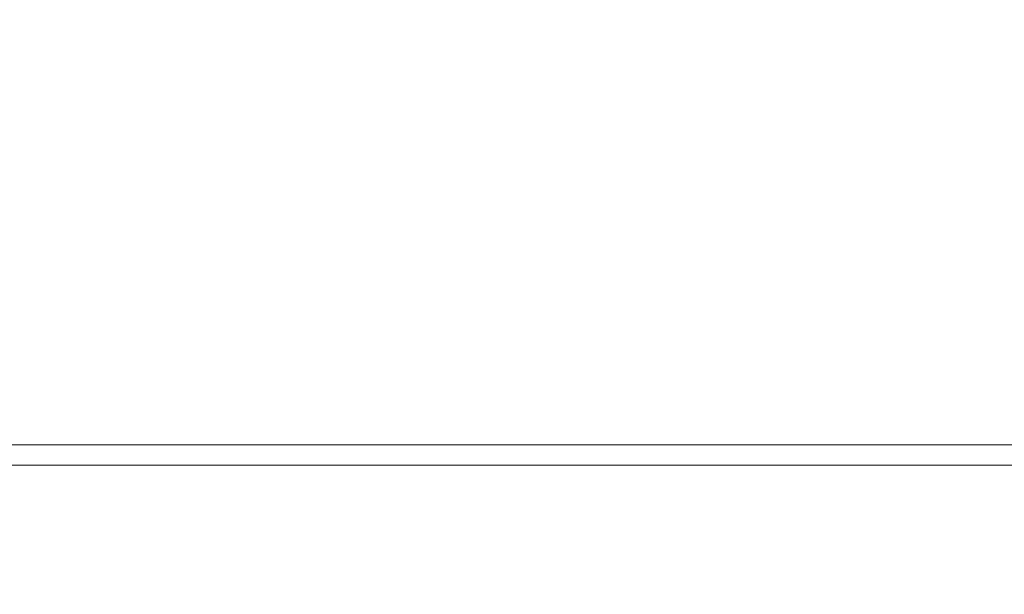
# Model space of a CAD drawing. Header units: millimetres. Extents: x -740 to 33545, y -26688 to 22494.
# Tile 66 of 256: x 10553 to 11932, y 7939 to 8744. Entities that reach past the tile are written whole.
import ezdxf

# ---------------------------------------------------------------- set-up
doc = ezdxf.new("R2010")
doc.units = ezdxf.units.MM
doc.header["$MEASUREMENT"] = 0
doc.layers.add('Nowe_820-G Rysunki Obrazki_Nr_pióra__23', color=252, linetype='Continuous', lineweight=15)
doc.layers.add('wymiarowanie', color=252, linetype='Continuous', lineweight=9)

msp = doc.modelspace()

# ---------------------------------------------------------------- linework, layer by layer
at = {"layer": 'Nowe_820-G Rysunki Obrazki_Nr_pióra__23', "linetype": 'Continuous', "lineweight": 15}
msp.add_lwpolyline([(8628.59, 8119.48), (12728.99, 8119.48)], dxfattribs=at)
at = {"layer": 'wymiarowanie'}
msp.add_lwpolyline([(8573.71, 8148.27), (8573.71, 5178.27), (12773.71, 5178.27), (12773.71, 8148.27), (8573.71, 8148.27)], dxfattribs=at)

# ---------------------------------------------------------------- texts
at = {"layer": 'wymiarowanie', "char_height": 12, "width": 621.5287, "attachment_point": 1}
for s, insert in [('\\pi452.88074;{\\fCentury Gothic|b0|i0|c238|p34;Parapety zewnętrzne}\\P\\pi223.76474;{\\fCentury Gothic|b0|i0|c238|p34; z blachy stalowej powlekanej w kolorze RAL 7016}', (5416.61, 8743.95)), ('\\pi463.76474;{\\fCentury Gothic|b0|i0|c238|p34;Obróbka cokołowa}\\P\\pi223.76474;{\\fCentury Gothic|b0|i0|c238|p34; z blachy stalowej powlekanej w kolorze RAL 7016}', (5416.61, 8645.15))]:
    msp.add_mtext(s, dxfattribs=dict(at, insert=insert))

doc.saveas('drawing.dxf')
